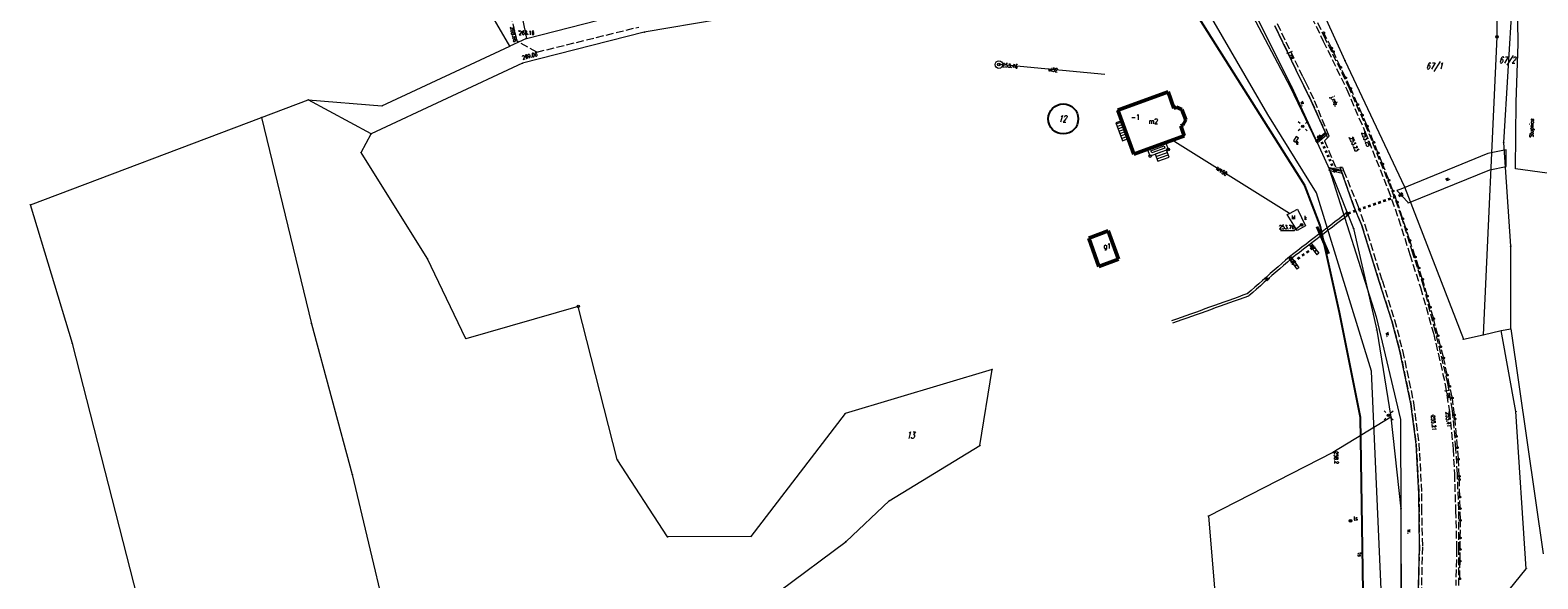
# Model space of a CAD drawing. Header units: metres. Extents: x 8389512 to 8390482, y 5507926 to 5510333.
# Tile 42 of 49: x 8389812 to 8390108, y 5509765 to 5509872. Entities that reach past the tile are written whole.
import ezdxf
from ezdxf import colors
from ezdxf.entities.mleader import LeaderData, LeaderLine
from ezdxf.enums import TextEntityAlignment as Align
from ezdxf.math import Vec2, Vec3

# ---------------------------------------------------------------- set-up
doc = ezdxf.new("R2010")
doc.units = ezdxf.units.M
doc.header["$MEASUREMENT"] = 0
for name, pattern in [('1', [0]), ('2_14', [1, -1]), ('2_OTKJ', [2, 1.5, -0.5]), ('2_OTKR', [0]), ('2_OTWP', [0]), ('3_EGBB03', [0]), ('3_EGBP', [1.5, 1, -0.5]), ('3_EGBS', [0]), ('3_EGBSG', [0]), ('3_EGBT', [0]), ('3_EGBU_A', [0]), ('4_SUKM', [0]), ('4_SUKP', [0]), ('4_SULO', [0]), ('4_SUWP', [0])]:
    doc.linetypes.add(name, pattern=pattern)
doc.layers.get('0').update_dxf_attribs({"color": 252, "linetype": 'CONTINUOUS', "lineweight": 100})
for name, color, linetype, lineweight in [('Dzialki', 252, '1', 18), ('EGBB_E_T_0', 252, 'CONTINUOUS', 20), ('EGBB_L_0', 252, '3_EGBU_A', 50), ('EGBC_E_T_1', 252, 'CONTINUOUS', 20), ('EGBC_L_1', 252, '3_EGBP', 18), ('EGBE_L_0', 252, '3_EGBT', 18), ('EGBE_L_3', 252, '3_EGBS', 18), ('EGBE_T_0', 252, 'CONTINUOUS', 18), ('Numery_dzialek', 252, 'CONTINUOUS', 13), ('OTD_L_12', 252, 'CONTINUOUS', 18), ('OTK_E_T_0', 252, 'CONTINUOUS', 0), ('OTK_E_T_4', 252, 'CONTINUOUS', 0), ('OTK_L_0', 252, '2_OTKJ', 18), ('OTK_L_11', 252, 'CONTINUOUS', 18), ('OTK_L_5', 252, 'CONTINUOUS', 18), ('OTK_L_8', 252, 'CONTINUOUS', 35), ('OTR_T_0', 252, 'CONTINUOUS', 18), ('OTW_E_T_0', 252, 'CONTINUOUS', 0), ('OTW_L_0', 252, '2_OTWP', 18), ('Oz działek', 3, 'CONTINUOUS', 25), ('PROJEKTOWANA KANALIZACJA', 1, 'CONTINUOUS', 25), ('PROJEKTOWANA WODA', 220, 'CONTINUOUS', 18), ('Punkty', 252, 'CONTINUOUS', 9), ('SUE_E_T_1', 252, 'CONTINUOUS', 0), ('SUE_T_3', 252, 'CONTINUOUS', 18), ('SUE_T_4', 252, 'CONTINUOUS', 18), ('SUK_E_T_2', 252, 'CONTINUOUS', 0), ('SUK_L_3', 252, '4_SUKM', 18), ('SUL_L_1', 252, '4_SULO', 35), ('SUP_E_T_1', 7, 'CONTINUOUS', 0), ('SUP_T_4', 7, 'CONTINUOUS', 18), ('SUT_E_T_0', 252, 'CONTINUOUS', 0), ('SUT_T_0', 252, 'CONTINUOUS', 18), ('SUTP_E_T_0', 252, 'CONTINUOUS', 0), ('SUTR_T_0', 252, 'CONTINUOUS', 18), ('SUW_T_3', 252, 'CONTINUOUS', 18), ('SUWP_E_T_0', 5, 'CONTINUOUS', 0), ('SUWP_L_0', 5, '4_SUWP', 18), ('SUWR_T_0', 5, 'CONTINUOUS', 18)]:
    doc.layers.add(name, color=color, linetype=linetype, lineweight=lineweight)
for name, color, linetype, lineweight, true_color in [('SUKP_E_T_0', 7, 'CONTINUOUS', 0, 0x803300), ('SUKP_L_0', 7, '4_SUKP', 18, 0x803300), ('SUKR_T_0', 7, 'CONTINUOUS', 18, 0x803300)]:
    doc.layers.add(name, color=color, linetype=linetype, lineweight=lineweight, true_color=true_color)
doc.styles.get("Standard").update_dxf_attribs({"font": 'Simplex.SHX', "width": 0.75})

# ---------------------------------------------------------------- blocks, each defined once
blk = doc.blocks.new('GRO')
at = {"linetype": 'Continuous'}
blk.add_circle((0, 0), 0.045, dxfattribs=at)
blk = doc.blocks.new('GRT')
at = {"linetype": 'Continuous'}
blk.add_circle((0, 0), 0.25, dxfattribs=at)
blk = doc.blocks.new('2_OTRS')
at = {"linetype": 'Continuous'}
blk.add_circle((0, 0), 0.045, dxfattribs=at)
blk = doc.blocks.new('3_EGBP12_01')
at = {"linetype": 'Continuous'}
blk.add_circle((0, 0), 0.25, dxfattribs=at)
blk = doc.blocks.new('4_SUEO_W')
at = {"linetype": 'Continuous'}
for p, q in [((-0.53035, 0.53035), (-0.8839, 0.8839)), ((0.53035, 0.53035), (0.8839, 0.8839)), ((-0.53035, -0.53035), (-0.8839, -0.8839)), ((0.53035, -0.53035), (0.8839, -0.8839))]:
    blk.add_line(p, q, dxfattribs=at)
blk.add_circle((0, 0), 0.025, dxfattribs=at)
blk = doc.blocks.new('4_SUES')
at = {"linetype": 'Continuous'}
for p, q in [((0.5, 0.25), (-0.5, 0.25)), ((-0.5, 0.25), (-0.5, -0.25)), ((0.5, -0.25), (0.5, 0.25)), ((-0.5, -0.25), (0.5, -0.25))]:
    blk.add_line(p, q, dxfattribs=at)
blk = doc.blocks.new('4_SUPP')
at = {"linetype": 'Continuous'}
blk.add_circle((0, 0), 0.25, dxfattribs=at)
blk = doc.blocks.new('4_SUPS')
at = {"linetype": 'Continuous'}
blk.add_circle((0, 0), 0.0625, dxfattribs=at)
blk = doc.blocks.new('4_SUPW')
at = {"linetype": 'Continuous'}
blk.add_circle((0, 0), 0.25, dxfattribs=at)
blk = doc.blocks.new('4_SUTK')
at = {"linetype": 'Continuous'}
for radius in [0.25, 0.225, 0.2, 0.175, 0.15, 0.125, 0.1, 0.075, 0.05, 0.025, 0.00715]:
    blk.add_circle((0, 0), radius, dxfattribs=at)
blk = doc.blocks.new('4_SUWS')
at = {"linetype": 'Continuous'}
for radius in [0.75, 0.25]:
    blk.add_circle((0, 0), radius, dxfattribs=at)

msp = doc.modelspace()

# ---------------------------------------------------------------- linework, layer by layer
at = {"layer": 'Dzialki'}
for p, q in [((8389906.39, 5509868.99), (8389887.24, 5509902.25)), ((8390099.55, 5509896.41), (8390099.76, 5509870.83)), ((8389906.26, 5509887.73), (8389909.64, 5509870.53)), ((8390059.97, 5509888.12), (8390069.98, 5509866.17)), ((8390047.64, 5509884.84), (8390059.56, 5509860.96)), ((8390101.08, 5509850.11), (8390102.81, 5509878.16)), ((8389909.64, 5509870.53), (8389932.14, 5509876.27)), ((8389947.38, 5509874.23), (8389932.72, 5509871.73)), ((8389932.72, 5509871.73), (8389908.88, 5509865.65)), ((8389881.35, 5509857.28), (8389906.39, 5509868.99)), ((8389909.64, 5509870.53), (8389906.39, 5509868.99)), ((8390099.76, 5509870.83), (8390097.06, 5509812.46)), ((8389908.88, 5509865.65), (8389879.23, 5509851.82)), ((8390069.98, 5509866.17), (8390081.65, 5509841.47)), ((8390059.56, 5509860.96), (8390067.65, 5509843.27)), ((8389857.79, 5509855.05), (8389866.93, 5509858.5)), ((8389879.23, 5509851.82), (8389866.93, 5509858.5)), ((8389866.93, 5509858.5), (8389881.35, 5509857.28)), ((8389812.49, 5509837.93), (8389857.79, 5509855.05)), ((8389857.79, 5509855.05), (8389867.54, 5509814.63)), ((8389877.28, 5509848.14), (8389879.23, 5509851.82)), ((8389890.23, 5509827.45), (8389877.28, 5509848.14)), ((8390102.45, 5509829.81), (8390101.08, 5509850.11)), ((8390067.65, 5509843.27), (8390071.67, 5509833.29)), ((8390081.65, 5509841.47), (8390093.18, 5509811.57)), ((8389820.73, 5509810.78), (8389812.49, 5509837.93)), ((8390071.67, 5509833.29), (8390076.22, 5509813.38)), ((8390102.45, 5509813.6), (8390102.45, 5509829.81)), ((8389897.8, 5509811.7), (8389890.23, 5509827.45)), ((8389919.82, 5509818.02), (8389897.8, 5509811.7)), ((8389927.45, 5509788), (8389919.82, 5509818.02)), ((8389867.54, 5509814.63), (8389875.53, 5509785.06)), ((8390076.22, 5509813.38), (8390078.98, 5509796.3)), ((8390093.18, 5509811.57), (8390097.06, 5509812.46)), ((8390097.06, 5509812.46), (8390100.61, 5509813.27)), ((8390100.61, 5509813.27), (8390102.45, 5509813.6)), ((8390103.47, 5509797.44), (8390100.61, 5509813.27)), ((8390102.45, 5509813.6), (8390108.82, 5509769.52)), ((8389843.16, 5509723.09), (8389820.73, 5509810.78)), ((8390000.89, 5509805.66), (8389972.06, 5509797.02)), ((8389998.47, 5509790.75), (8390000.89, 5509805.66)), ((8390105.49, 5509766.63), (8390103.47, 5509797.44)), ((8389972.06, 5509797.02), (8389953.62, 5509772.95)), ((8390078.98, 5509796.3), (8390067.59, 5509789.4)), ((8390078.98, 5509796.3), (8390080.95, 5509778.37)), ((8389980.72, 5509779.96), (8389998.47, 5509790.75)), ((8390067.59, 5509789.4), (8390043.23, 5509776.96)), ((8389937.29, 5509772.87), (8389927.45, 5509788)), ((8389875.53, 5509785.06), (8389882.41, 5509756.17)), ((8389972.27, 5509771.99), (8389980.72, 5509779.96)), ((8390043.23, 5509776.96), (8390046.28, 5509741.05)), ((8390080.95, 5509778.37), (8390080.94, 5509758.6)), ((8389953.62, 5509772.95), (8389937.29, 5509772.87)), ((8389959.31, 5509762.3), (8389972.27, 5509771.99)), ((8390102.17, 5509762.53), (8390105.49, 5509766.63))]:
    msp.add_line(p, q, dxfattribs=at)
at = {"layer": 'EGBB_L_0', "linetype": '3_EGBU_A'}
for p, q in [((8390035.38, 5509860.06), (8390025.49, 5509856.48)), ((8390036.45, 5509856.88), (8390035.38, 5509860.06)), ((8390025.49, 5509856.48), (8390028.64, 5509847.83)), ((8390036.97, 5509857.02), (8390036.45, 5509856.88)), ((8390038.02, 5509856.58), (8390036.97, 5509857.02)), ((8390038.84, 5509854.59), (8390038.02, 5509856.58)), ((8390037.81, 5509853.4), (8390038.22, 5509853.55)), ((8390038.5, 5509851.42), (8390037.81, 5509853.4)), ((8390038.22, 5509853.55), (8390038.84, 5509854.59)), ((8390028.64, 5509847.83), (8390038.5, 5509851.42))]:
    msp.add_line(p, q, dxfattribs=at)
at = {"layer": 'EGBB_L_0', "linetype": '3_EGBB03'}
for p, q in [((8390019.79, 5509831.38), (8390023.6, 5509832.84)), ((8390023.6, 5509832.84), (8390025.64, 5509827.29)), ((8390021.76, 5509825.86), (8390019.79, 5509831.38)), ((8390025.64, 5509827.29), (8390021.76, 5509825.86))]:
    msp.add_line(p, q, dxfattribs=at)
at = {"layer": 'EGBC_L_1', "linetype": '3_EGBP'}
for p, q in [((8390025.49, 5509856.48), (8390035.38, 5509860.06)), ((8390035.38, 5509860.06), (8390036.45, 5509856.88)), ((8390028.64, 5509847.83), (8390025.49, 5509856.48)), ((8390036.45, 5509856.88), (8390036.97, 5509857.02)), ((8390036.97, 5509857.02), (8390038.02, 5509856.58)), ((8390038.02, 5509856.58), (8390038.84, 5509854.59)), ((8390038.22, 5509853.55), (8390037.81, 5509853.4)), ((8390037.81, 5509853.4), (8390038.5, 5509851.42)), ((8390038.84, 5509854.59), (8390038.22, 5509853.55)), ((8390038.5, 5509851.42), (8390028.64, 5509847.83))]:
    msp.add_line(p, q, dxfattribs=at)
at = {"layer": 'EGBE_L_0', "linetype": '3_EGBT'}
for p, q in [((8390031.32, 5509848.81), (8390034.89, 5509850.09)), ((8390031.84, 5509847.47), (8390031.32, 5509848.81)), ((8390035.35, 5509848.75), (8390031.84, 5509847.47)), ((8390031.97, 5509848.51), (8390034.58, 5509849.45)), ((8390032.13, 5509848.11), (8390031.97, 5509848.51)), ((8390034.72, 5509849.05), (8390032.13, 5509848.11)), ((8390034.58, 5509849.45), (8390034.72, 5509849.05)), ((8390034.89, 5509850.09), (8390035.35, 5509848.75))]:
    msp.add_line(p, q, dxfattribs=at)
at = {"layer": 'EGBE_L_3', "linetype": '3_EGBS'}
for p, q in [((8390026.25, 5509854.4), (8390025.11, 5509853.99)), ((8390025.19, 5509853.76), (8390026.33, 5509854.17)), ((8390025.36, 5509853.29), (8390026.5, 5509853.7)), ((8390027.53, 5509850.88), (8390026.25, 5509854.4)), ((8390025.54, 5509852.82), (8390026.67, 5509853.23)), ((8390025.71, 5509852.35), (8390026.85, 5509852.76)), ((8390025.88, 5509851.88), (8390027.02, 5509852.29)), ((8390026.05, 5509851.41), (8390027.19, 5509851.82)), ((8390026.22, 5509850.94), (8390027.36, 5509851.35)), ((8390026.39, 5509850.47), (8390027.53, 5509850.88)), ((8390026.39, 5509850.47), (8390027.53, 5509850.88)), ((8390035.04, 5509848.64), (8390032.81, 5509847.82)), ((8390032.97, 5509847.37), (8390035.21, 5509848.19)), ((8390033.14, 5509846.9), (8390035.38, 5509847.72)), ((8390035.55, 5509847.25), (8390035.04, 5509848.64)), ((8390033.31, 5509846.44), (8390035.55, 5509847.25)), ((8390033.31, 5509846.44), (8390035.55, 5509847.25))]:
    msp.add_line(p, q, dxfattribs=at)
at = {"layer": 'EGBE_L_3', "linetype": '3_EGBSG'}
for p, q in [((8390025.11, 5509853.99), (8390026.39, 5509850.47)), ((8390032.81, 5509847.82), (8390033.31, 5509846.44))]:
    msp.add_line(p, q, dxfattribs=at)
at = {"layer": 'OTD_L_12'}
for p, q in [((8390064.22, 5509850.43), (8390066.08, 5509852.1)), ((8390064.22, 5509850.43), (8390064.56, 5509850.05)), ((8390064.56, 5509850.05), (8390066.42, 5509851.72)), ((8390065.3, 5509850.72), (8390065.15, 5509851.26)), ((8390065.49, 5509850.89), (8390065.34, 5509851.43)), ((8390066.08, 5509852.1), (8390066.42, 5509851.72)), ((8390066.94, 5509845.2), (8390066.84, 5509844.72)), ((8390066.84, 5509844.72), (8390069.25, 5509844.2)), ((8390066.94, 5509845.2), (8390069.35, 5509844.68)), ((8390067.8, 5509844.51), (8390068.15, 5509844.94)), ((8390068.04, 5509844.46), (8390068.39, 5509844.89)), ((8390069.35, 5509844.68), (8390069.25, 5509844.2)), ((8390063.03, 5509830.12), (8390063.44, 5509830.4)), ((8390063.51, 5509829.41), (8390063.03, 5509830.12)), ((8390063.68, 5509830.05), (8390063.22, 5509829.83)), ((8390063.73, 5509829.98), (8390063.27, 5509829.76)), ((8390063.93, 5509829.69), (8390063.44, 5509830.4)), ((8390059.08, 5509827.42), (8390059.5, 5509827.7)), ((8390059.67, 5509826.53), (8390059.08, 5509827.42)), ((8390059.79, 5509827.25), (8390059.32, 5509827.06)), ((8390059.85, 5509827.16), (8390059.38, 5509826.98)), ((8390060.09, 5509826.81), (8390059.5, 5509827.7)), ((8390059.67, 5509826.53), (8390060.09, 5509826.81)), ((8390060.08, 5509826.82), (8390059.68, 5509826.52)), ((8390060.08, 5509826.82), (8390060.98, 5509825.6)), ((8390063.51, 5509829.41), (8390063.93, 5509829.69)), ((8390063.92, 5509829.7), (8390063.52, 5509829.4)), ((8390063.52, 5509829.4), (8390064.45, 5509828.13)), ((8390063.89, 5509828.9), (8390064.39, 5509829.06)), ((8390063.92, 5509829.7), (8390064.85, 5509828.43)), ((8390063.98, 5509828.77), (8390064.48, 5509828.94)), ((8390064.85, 5509828.43), (8390064.45, 5509828.13)), ((8390059.68, 5509826.52), (8390060.57, 5509825.3)), ((8390060.04, 5509826.03), (8390060.53, 5509826.21)), ((8390060.12, 5509825.91), (8390060.62, 5509826.08)), ((8390060.98, 5509825.6), (8390060.57, 5509825.3))]:
    msp.add_line(p, q, dxfattribs=at)
at = {"layer": 'OTK_L_0', "linetype": '2_OTKJ'}
for p, q in [((8390060.8, 5509880.09), (8390065.74, 5509870.01)), ((8390066.18, 5509870.4), (8390061.02, 5509881.06)), ((8389907.87, 5509869.95), (8389905.98, 5509877.63)), ((8389911.69, 5509867.83), (8389931.65, 5509872.75)), ((8390056.26, 5509873), (8390061.21, 5509862.66)), ((8390061.74, 5509862.99), (8390056.75, 5509873.37)), ((8389911.69, 5509867.83), (8389907.87, 5509869.95)), ((8390065.74, 5509870.01), (8390070.35, 5509860.49)), ((8390070.89, 5509860.68), (8390066.18, 5509870.4)), ((8390061.21, 5509862.66), (8390061.92, 5509861.25)), ((8390062.48, 5509861.6), (8390061.74, 5509862.99)), ((8390061.92, 5509861.25), (8390063.39, 5509858.31)), ((8390063.86, 5509858.62), (8390062.48, 5509861.6)), ((8390070.35, 5509860.49), (8390073.89, 5509852.3)), ((8390074.46, 5509852.48), (8390070.89, 5509860.68)), ((8390063.39, 5509858.31), (8390066.25, 5509851.91)), ((8390066.91, 5509851.4), (8390063.86, 5509858.62)), ((8390066.91, 5509851.4), (8390065.99, 5509850.44)), ((8390065.99, 5509850.44), (8390068.23, 5509845.18)), ((8390066.25, 5509851.91), (8390066.59, 5509851.07)), ((8390066.59, 5509851.07), (8390066.91, 5509851.4)), ((8390073.89, 5509852.3), (8390078.44, 5509840.88)), ((8390079.03, 5509841.17), (8390074.46, 5509852.48)), ((8390068.23, 5509845.18), (8390069.5, 5509845.24)), ((8390069.5, 5509845.24), (8390068.98, 5509845.22)), ((8390068.98, 5509845.22), (8390069.3, 5509844.44)), ((8390069.5, 5509845.24), (8390069.71, 5509844.65)), ((8390069.71, 5509844.65), (8390072.42, 5509837.94)), ((8390069.3, 5509844.44), (8390071.74, 5509837.56)), ((8390078.44, 5509840.88), (8390080.49, 5509835.19)), ((8390081.13, 5509835.45), (8390079.03, 5509841.17)), ((8390071.74, 5509837.56), (8390073.24, 5509834.04)), ((8390072.42, 5509837.94), (8390073.8, 5509834.2)), ((8390073.24, 5509834.04), (8390076.69, 5509822.9)), ((8390073.8, 5509834.2), (8390077.25, 5509823.15)), ((8390080.49, 5509835.19), (8390082.69, 5509828.18)), ((8390083.26, 5509828.45), (8390081.13, 5509835.45)), ((8390082.69, 5509828.18), (8390084.77, 5509821.71)), ((8390085.41, 5509821.85), (8390083.26, 5509828.45)), ((8390076.69, 5509822.9), (8390079.15, 5509815.17)), ((8390077.25, 5509823.15), (8390079.68, 5509815.42)), ((8390084.77, 5509821.71), (8390087.33, 5509812.75)), ((8390087.72, 5509813.11), (8390085.41, 5509821.85)), ((8390079.15, 5509815.17), (8390080.75, 5509809.24)), ((8390079.68, 5509815.42), (8390081.28, 5509809.35)), ((8390087.33, 5509812.75), (8390089.64, 5509802.66)), ((8390090.13, 5509802.91), (8390087.72, 5509813.11)), ((8390080.75, 5509809.24), (8390082.9, 5509798.96)), ((8390081.28, 5509809.35), (8390083.44, 5509799.1)), ((8390089.64, 5509802.66), (8390090.44, 5509797.38)), ((8390091.07, 5509797.64), (8390090.13, 5509802.91)), ((8390082.9, 5509798.96), (8390083.93, 5509791.03)), ((8390083.44, 5509799.1), (8390084.47, 5509791.24)), ((8390090.44, 5509797.38), (8390091.18, 5509790.09)), ((8390091.72, 5509790.2), (8390091.07, 5509797.64)), ((8390083.93, 5509791.03), (8390084.48, 5509781.29)), ((8390084.47, 5509791.24), (8390085, 5509781.37)), ((8390091.18, 5509790.09), (8390091.41, 5509785.18)), ((8390092.01, 5509785.22), (8390091.72, 5509790.2)), ((8390091.41, 5509785.18), (8390091.66, 5509778.06)), ((8390092.28, 5509778.19), (8390092.01, 5509785.22)), ((8390084.48, 5509781.29), (8390084.56, 5509770.88)), ((8390085, 5509781.37), (8390084.97, 5509778.63)), ((8390084.97, 5509778.63), (8390085.16, 5509770.94)), ((8390091.66, 5509778.06), (8390091.85, 5509770.46)), ((8390092.31, 5509770.32), (8390092.28, 5509778.19)), ((8390084.56, 5509770.88), (8390083.95, 5509746.39)), ((8390085.16, 5509770.94), (8390084.54, 5509746.45)), ((8390091.85, 5509770.46), (8390091.68, 5509763.32)), ((8390092.29, 5509763.36), (8390092.31, 5509770.32))]:
    msp.add_line(p, q, dxfattribs=at)
at = {"layer": 'OTK_L_11', "linetype": '2_OTKJ'}
for p, q in [((8390067.35, 5509868.65), (8390065.91, 5509871.45)), ((8390067.63, 5509868.09), (8390067.38, 5509868.59)), ((8390069.12, 5509864.92), (8390067.79, 5509867.78)), ((8390070.08, 5509862.89), (8390069.22, 5509864.73)), ((8390071.03, 5509860.86), (8390070.17, 5509862.7)), ((8390072.44, 5509857.66), (8390071.17, 5509860.55)), ((8390073.36, 5509855.58), (8390072.53, 5509857.46)), ((8390074.28, 5509853.5), (8390073.45, 5509855.38)), ((8390075.6, 5509850.25), (8390074.42, 5509853.17)), ((8390076.45, 5509848.17), (8390075.69, 5509850.05)), ((8390077.3, 5509846.09), (8390076.53, 5509847.97)), ((8390078.55, 5509842.82), (8390077.42, 5509845.76)), ((8390079.35, 5509840.71), (8390078.63, 5509842.62)), ((8390080.16, 5509838.61), (8390079.43, 5509840.51)), ((8390081.26, 5509835.29), (8390080.28, 5509838.28)), ((8390081.95, 5509833.2), (8390081.33, 5509835.08)), ((8390082.64, 5509831.11), (8390082.02, 5509833)), ((8390083.73, 5509827.79), (8390082.75, 5509830.78)), ((8390084.43, 5509825.64), (8390083.8, 5509827.58)), ((8390085.14, 5509823.5), (8390084.5, 5509825.44)), ((8390086.09, 5509820.13), (8390085.24, 5509823.17)), ((8390086.69, 5509817.95), (8390086.14, 5509819.92)), ((8390087.3, 5509815.76), (8390086.75, 5509817.74)), ((8390088.17, 5509812.37), (8390087.39, 5509815.43)), ((8390088.71, 5509810.23), (8390088.22, 5509812.16)), ((8390089.26, 5509808.08), (8390088.77, 5509810.02)), ((8390090.01, 5509804.67), (8390089.34, 5509807.74)), ((8390090.49, 5509802.46), (8390090.06, 5509804.45)), ((8390090.97, 5509800.25), (8390090.54, 5509802.24)), ((8390091.43, 5509796.78), (8390091.03, 5509799.9)), ((8390091.51, 5509796.16), (8390091.44, 5509796.72)), ((8390091.82, 5509792.67), (8390091.55, 5509795.81)), ((8390092.01, 5509790.46), (8390091.83, 5509792.46)), ((8390092.2, 5509788.25), (8390092.02, 5509790.25)), ((8390092.38, 5509784.75), (8390092.22, 5509787.9)), ((8390092.4, 5509784.28), (8390092.38, 5509784.71)), ((8390092.49, 5509780.78), (8390092.41, 5509783.93)), ((8390092.54, 5509778.53), (8390092.49, 5509780.56)), ((8390092.6, 5509776.28), (8390092.55, 5509778.31)), ((8390092.57, 5509772.78), (8390092.6, 5509775.93)), ((8390092.55, 5509770.54), (8390092.57, 5509772.56)), ((8390092.48, 5509764.79), (8390092.53, 5509767.94)), ((8390092.53, 5509768.29), (8390092.55, 5509770.32))]:
    msp.add_line(p, q, dxfattribs=at)
for centre in [(8390065.83, 5509871.61), (8390067.36, 5509868.62), (8390067.71, 5509867.94), (8390067.71, 5509867.94), (8390069.17, 5509864.83), (8390070.12, 5509862.8), (8390071.1, 5509860.71), (8390071.1, 5509860.71), (8390072.49, 5509857.56), (8390073.41, 5509855.48), (8390074.35, 5509853.34), (8390074.35, 5509853.34), (8390075.64, 5509850.15), (8390076.49, 5509848.07), (8390077.36, 5509845.93), (8390077.36, 5509845.93), (8390078.59, 5509842.72), (8390079.39, 5509840.61), (8390080.22, 5509838.45), (8390080.22, 5509838.45), (8390081.3, 5509835.19), (8390081.98, 5509833.1), (8390082.69, 5509830.95), (8390082.69, 5509830.95), (8390083.76, 5509827.68), (8390084.47, 5509825.54), (8390085.19, 5509823.34), (8390085.19, 5509823.34), (8390086.11, 5509820.03), (8390086.72, 5509817.84), (8390087.35, 5509815.6), (8390087.35, 5509815.6), (8390088.2, 5509812.27), (8390088.74, 5509810.12), (8390089.3, 5509807.92), (8390089.3, 5509807.92), (8390090.03, 5509804.56), (8390090.52, 5509802.35), (8390091.01, 5509800.08), (8390091.01, 5509800.08), (8390091.43, 5509796.75), (8390091.53, 5509795.99), (8390091.53, 5509795.99), (8390091.82, 5509792.56), (8390092.01, 5509790.35), (8390092.21, 5509788.08), (8390092.21, 5509788.08), (8390092.38, 5509784.73), (8390092.41, 5509784.11), (8390092.41, 5509784.11), (8390092.49, 5509780.67), (8390092.55, 5509778.42), (8390092.6, 5509776.11), (8390092.6, 5509776.11), (8390092.57, 5509772.67), (8390092.53, 5509768.12), (8390092.53, 5509768.12), (8390092.55, 5509770.43), (8390092.48, 5509764.68)]:
    msp.add_circle(centre, 0.17, dxfattribs=at)
at = {"layer": 'OTK_L_5', "linetype": '2_OTKR'}
for p, q in [((8390034.18, 5509908.87), (8390059.24, 5509861.01)), ((8390061.21, 5509862.66), (8390056.26, 5509873)), ((8390061.92, 5509861.25), (8390061.21, 5509862.66)), ((8390059.24, 5509861.01), (8390064.39, 5509850.24)), ((8390063.39, 5509858.31), (8390061.92, 5509861.25)), ((8390066.25, 5509851.91), (8390063.39, 5509858.31)), ((8390064.39, 5509850.24), (8390066.25, 5509851.91)), ((8390097.99, 5509848), (8390080.91, 5509840.97)), ((8390101.54, 5509848.68), (8390097.99, 5509848)), ((8390101.59, 5509845.45), (8390101.54, 5509848.68)), ((8390069.3, 5509844.44), (8390066.89, 5509844.96)), ((8390066.89, 5509844.96), (8390076.08, 5509815.97)), ((8390082.43, 5509838.29), (8390098.38, 5509844.78)), ((8390098.38, 5509844.78), (8390101.59, 5509845.45)), ((8390071.74, 5509837.56), (8390069.3, 5509844.44)), ((8390080.91, 5509840.97), (8390080.15, 5509840.71)), ((8390080.15, 5509840.71), (8390082.28, 5509838.43)), ((8390073.24, 5509834.04), (8390071.74, 5509837.56)), ((8390082.28, 5509838.43), (8390082.34, 5509838.26)), ((8390082.34, 5509838.26), (8390082.43, 5509838.29)), ((8390076.69, 5509822.9), (8390073.24, 5509834.04)), ((8390079.15, 5509815.17), (8390076.69, 5509822.9)), ((8390076.08, 5509815.97), (8390080.87, 5509795.87)), ((8390080.75, 5509809.24), (8390079.15, 5509815.17)), ((8390082.9, 5509798.96), (8390080.75, 5509809.24)), ((8390083.93, 5509791.03), (8390082.9, 5509798.96)), ((8390080.87, 5509795.87), (8390081.07, 5509727.85)), ((8390084.48, 5509781.29), (8390083.93, 5509791.03)), ((8390084.56, 5509770.88), (8390084.48, 5509781.29)), ((8390083.95, 5509746.39), (8390084.56, 5509770.88))]:
    msp.add_line(p, q, dxfattribs=at)
at = {"layer": 'OTK_L_5', "linetype": '2_OTKJ'}
for p, q in [((8390069.64, 5509835.8), (8390068.83, 5509835.18)), ((8390070.45, 5509836.42), (8390069.64, 5509835.8)), ((8390070.75, 5509836.02), (8390069.94, 5509835.4)), ((8390066.41, 5509833.32), (8390065.6, 5509832.71)), ((8390066.71, 5509832.93), (8390065.9, 5509832.31)), ((8390067.22, 5509833.94), (8390066.41, 5509833.32)), ((8390067.52, 5509833.55), (8390066.71, 5509832.93)), ((8390068.02, 5509834.56), (8390067.22, 5509833.94)), ((8390068.33, 5509834.17), (8390067.52, 5509833.55)), ((8390068.83, 5509835.18), (8390068.02, 5509834.56)), ((8390069.14, 5509834.78), (8390068.33, 5509834.17)), ((8390069.94, 5509835.4), (8390069.14, 5509834.78)), ((8390062.37, 5509830.23), (8390061.56, 5509829.61)), ((8390062.67, 5509829.83), (8390061.86, 5509829.22)), ((8390063.18, 5509830.85), (8390062.37, 5509830.23)), ((8390063.48, 5509830.45), (8390062.67, 5509829.83)), ((8390063.98, 5509831.47), (8390063.18, 5509830.85)), ((8390064.29, 5509831.07), (8390063.48, 5509830.45)), ((8390064.79, 5509832.09), (8390063.98, 5509831.47)), ((8390065.1, 5509831.69), (8390064.29, 5509831.07)), ((8390065.6, 5509832.71), (8390064.79, 5509832.09)), ((8390065.9, 5509832.31), (8390065.1, 5509831.69)), ((8390058.37, 5509827.08), (8390057.62, 5509826.42)), ((8390059.12, 5509827.75), (8390058.37, 5509827.08)), ((8390059.45, 5509827.37), (8390058.7, 5509826.71)), ((8390059.94, 5509828.37), (8390059.14, 5509827.76)), ((8390060.25, 5509827.98), (8390059.44, 5509827.36)), ((8390060.75, 5509828.99), (8390059.94, 5509828.37)), ((8390061.06, 5509828.6), (8390060.25, 5509827.98)), ((8390061.56, 5509829.61), (8390060.75, 5509828.99)), ((8390061.86, 5509829.22), (8390061.06, 5509828.6)), ((8390055.36, 5509824.44), (8390054.61, 5509823.78)), ((8390055.69, 5509824.06), (8390054.94, 5509823.4)), ((8390056.12, 5509825.1), (8390055.36, 5509824.44)), ((8390056.45, 5509824.72), (8390055.69, 5509824.06)), ((8390056.87, 5509825.76), (8390056.12, 5509825.1)), ((8390057.2, 5509825.39), (8390056.45, 5509824.72)), ((8390057.62, 5509826.42), (8390056.87, 5509825.76)), ((8390057.95, 5509826.05), (8390057.2, 5509825.39)), ((8390058.7, 5509826.71), (8390057.95, 5509826.05)), ((8390051.6, 5509821.13), (8390050.85, 5509820.47)), ((8390052.36, 5509821.79), (8390051.6, 5509821.13)), ((8390052.69, 5509821.42), (8390051.93, 5509820.76)), ((8390053.11, 5509822.45), (8390052.36, 5509821.79)), ((8390053.44, 5509822.08), (8390052.69, 5509821.42)), ((8390053.86, 5509823.12), (8390053.11, 5509822.45)), ((8390054.19, 5509822.74), (8390053.44, 5509822.08)), ((8390054.61, 5509823.78), (8390053.86, 5509823.12)), ((8390054.94, 5509823.4), (8390054.19, 5509822.74)), ((8390044.41, 5509818.18), (8390043.48, 5509817.85)), ((8390045.34, 5509818.52), (8390044.41, 5509818.18)), ((8390045.51, 5509818.05), (8390044.58, 5509817.71)), ((8390046.28, 5509818.85), (8390045.34, 5509818.52)), ((8390046.44, 5509818.38), (8390045.51, 5509818.05)), ((8390047.21, 5509819.18), (8390046.28, 5509818.85)), ((8390047.38, 5509818.71), (8390046.44, 5509818.38)), ((8390048.14, 5509819.52), (8390047.21, 5509819.18)), ((8390048.31, 5509819.05), (8390047.38, 5509818.71)), ((8390049.07, 5509819.85), (8390048.14, 5509819.52)), ((8390049.24, 5509819.38), (8390048.31, 5509819.05)), ((8390050, 5509820.19), (8390049.07, 5509819.85)), ((8390050.17, 5509819.71), (8390049.24, 5509819.38)), ((8390050.93, 5509820.52), (8390050, 5509820.19)), ((8390051.1, 5509820.05), (8390050.17, 5509819.71)), ((8390051.93, 5509820.76), (8390051.18, 5509820.1)), ((8390036.96, 5509815.52), (8390036.03, 5509815.18)), ((8390037.13, 5509815.05), (8390036.2, 5509814.71)), ((8390037.89, 5509815.85), (8390036.96, 5509815.52)), ((8390038.06, 5509815.38), (8390037.13, 5509815.05)), ((8390038.83, 5509816.18), (8390037.89, 5509815.85)), ((8390038.99, 5509815.71), (8390038.06, 5509815.38)), ((8390039.76, 5509816.52), (8390038.83, 5509816.18)), ((8390039.93, 5509816.05), (8390038.99, 5509815.71)), ((8390040.69, 5509816.85), (8390039.76, 5509816.52)), ((8390040.86, 5509816.38), (8390039.93, 5509816.05)), ((8390041.62, 5509817.18), (8390040.69, 5509816.85)), ((8390041.79, 5509816.71), (8390040.86, 5509816.38)), ((8390042.55, 5509817.52), (8390041.62, 5509817.18)), ((8390042.72, 5509817.05), (8390041.79, 5509816.71)), ((8390043.48, 5509817.85), (8390042.55, 5509817.52)), ((8390043.65, 5509817.38), (8390042.72, 5509817.05)), ((8390044.58, 5509817.71), (8390043.65, 5509817.38))]:
    msp.add_line(p, q, dxfattribs=at)
at = {"layer": 'OTK_L_8', "linetype": '2_OTKJ'}
for p, q in [((8390064.53, 5509851.31), (8390064.99, 5509851.14)), ((8390065.16, 5509851.6), (8390064.99, 5509851.14)), ((8390064.99, 5509851.14), (8390065.18, 5509850.72)), ((8390065.38, 5509850.29), (8390065.57, 5509849.87)), ((8390065.76, 5509849.44), (8390065.96, 5509849.02)), ((8390066.15, 5509848.59), (8390066.35, 5509848.17)), ((8390066.54, 5509847.74), (8390066.73, 5509847.32)), ((8390066.93, 5509846.89), (8390067.12, 5509846.47)), ((8390067.31, 5509846.04), (8390067.51, 5509845.62)), ((8390067.7, 5509845.19), (8390067.91, 5509844.74)), ((8390067.91, 5509844.74), (8390067.74, 5509844.28)), ((8390067.91, 5509844.74), (8390068.37, 5509844.57)), ((8390077.98, 5509838.78), (8390077.49, 5509838.61)), ((8390078.97, 5509839.12), (8390078.47, 5509838.95)), ((8390079.95, 5509839.47), (8390079.46, 5509839.3)), ((8390080.94, 5509839.81), (8390080.45, 5509839.64)), ((8390081.16, 5509840.26), (8390080.94, 5509839.81)), ((8390081.39, 5509839.59), (8390080.94, 5509839.81)), ((8390070.6, 5509836.22), (8390070.15, 5509836.44)), ((8390070.6, 5509836.22), (8390070.38, 5509835.77)), ((8390071.07, 5509836.38), (8390070.6, 5509836.22)), ((8390072.06, 5509836.73), (8390071.57, 5509836.56)), ((8390073.05, 5509837.07), (8390072.55, 5509836.9)), ((8390074.03, 5509837.41), (8390073.54, 5509837.24)), ((8390075.02, 5509837.75), (8390074.53, 5509837.58)), ((8390076.01, 5509838.1), (8390075.51, 5509837.93)), ((8390076.99, 5509838.44), (8390076.5, 5509838.27)), ((8390063.72, 5509829.55), (8390063.79, 5509830.04)), ((8390059.88, 5509826.67), (8390060.31, 5509826.99)), ((8390060.74, 5509827.31), (8390061.17, 5509827.64)), ((8390061.6, 5509827.96), (8390062.03, 5509828.28)), ((8390062.46, 5509828.6), (8390062.89, 5509828.93)), ((8390063.32, 5509829.25), (8390063.72, 5509829.55)), ((8390063.72, 5509829.55), (8390064.21, 5509829.48)), ((8390059.39, 5509826.74), (8390059.88, 5509826.67)), ((8390059.81, 5509826.18), (8390059.88, 5509826.67))]:
    msp.add_line(p, q, dxfattribs=at)
at = {"layer": 'OTW_L_0', "linetype": '2_OTWP'}
for p, q in [((8390103.9, 5509869.45), (8390103.64, 5509894.66)), ((8390103.53, 5509858.04), (8390103.9, 5509869.45)), ((8390103.39, 5509844.94), (8390103.53, 5509858.04))]:
    msp.add_line(p, q, dxfattribs=at)
at = {"layer": 'OTW_L_0', "linetype": '2_14'}
msp.add_line((8390109.62, 5509844.1), (8390103.39, 5509844.94), dxfattribs=at)
at = {"layer": 'Oz działek', "linetype": 'Continuous'}
msp.add_circle((8390014.81, 5509854.74), 2.94, dxfattribs=at)
at = {"layer": 'PROJEKTOWANA KANALIZACJA', "linetype": 'Continuous'}
for p, q in [((8390062.12, 5509841.69), (8390030.69, 5509891.47)), ((8390065.14, 5509833.89), (8390062.12, 5509841.69)), ((8390068.94, 5509816.85), (8390065.14, 5509833.89)), ((8390073.06, 5509796.26), (8390068.94, 5509816.85)), ((8390074.22, 5509715.23), (8390073.06, 5509796.26))]:
    msp.add_line(p, q, dxfattribs=at)
at = {"layer": 'PROJEKTOWANA WODA', "linetype": 'Continuous'}
for p, q in [((8390054.86, 5509855.6), (8390001.08, 5509948.59)), ((8390064.4, 5509840.27), (8390054.86, 5509855.6)), ((8390075.16, 5509805.36), (8390064.4, 5509840.27)), ((8390077.41, 5509754.42), (8390075.16, 5509805.36))]:
    msp.add_line(p, q, dxfattribs=at)
at = {"layer": 'SUK_L_3', "linetype": '4_SUKM'}
for p, q in [((8390058.66, 5509836), (8390059.1, 5509836.24)), ((8390060.61, 5509832.86), (8390058.66, 5509836)), ((8390059.1, 5509836.24), (8390060.66, 5509837.1)), ((8390060.66, 5509837.1), (8390062.27, 5509833.82)), ((8390062.27, 5509833.82), (8390060.61, 5509832.86))]:
    msp.add_line(p, q, dxfattribs=at)
at = {"layer": 'SUKP_L_0', "linetype": '4_SUKP'}
msp.add_line((8390059.1, 5509836.24), (8390036.13, 5509850.56), dxfattribs=at)
at = {"layer": 'SUKR_T_0', "linetype": 'Continuous', "lineweight": 0}
for p in [(8390057.36, 5509832.91), (8390061.5, 5509834.01)]:
    msp.add_line(p, (8390060.1, 5509832.91), dxfattribs=at)
at = {"layer": 'SUL_L_1', "linetype": '4_SULO'}
msp.add_line((8390066.8, 5509828.31), (8390064.57, 5509833.61), dxfattribs=at)
at = {"layer": 'SUWP_L_0', "linetype": '4_SUWP'}
for p, q in [((8390002.89, 5509865.31), (8390002.2, 5509865.4)), ((8390022.96, 5509863.45), (8390002.89, 5509865.31))]:
    msp.add_line(p, q, dxfattribs=at)

# ---------------------------------------------------------------- block references
at = {"layer": 'EGBE_T_0'}
for p in [(8390031.84, 5509847.47), (8390035.35, 5509848.75)]:
    msp.add_blockref('3_EGBP12_01', p, dxfattribs=at)
at = {"layer": 'OTR_T_0'}
for p in [(8389908.18, 5509871.99), (8389907.87, 5509869.95), (8389911.69, 5509867.83), (8390070.83, 5509851.04), (8390073.89, 5509852.3), (8390090.44, 5509797.38), (8390087.23, 5509796.72)]:
    msp.add_blockref('2_OTRS', p, dxfattribs=at)
at = {"layer": 'Punkty'}
for name, p in [('GRO', (8389932.72, 5509871.73)), ('GRO', (8389906.39, 5509868.99)), ('GRO', (8389909.64, 5509870.53)), ('GRT', (8390099.76, 5509870.83)), ('GRO', (8389908.88, 5509865.65)), ('GRO', (8390069.98, 5509866.17)), ('GRO', (8390059.56, 5509860.96)), ('GRO', (8389866.93, 5509858.5)), ('GRO', (8389881.35, 5509857.28)), ('GRO', (8389857.79, 5509855.05)), ('GRO', (8389879.23, 5509851.82)), ('GRO', (8389877.28, 5509848.14)), ('GRO', (8390101.08, 5509850.11)), ('GRO', (8390067.65, 5509843.27)), ('GRO', (8390081.65, 5509841.47)), ('GRO', (8389812.49, 5509837.93)), ('GRO', (8390071.67, 5509833.29)), ('GRO', (8390102.45, 5509829.81)), ('GRO', (8389890.23, 5509827.45)), ('GRT', (8389919.82, 5509818.02)), ('GRO', (8389867.54, 5509814.63)), ('GRO', (8390076.22, 5509813.38)), ('GRO', (8390097.06, 5509812.46)), ('GRO', (8390100.61, 5509813.27)), ('GRO', (8390102.45, 5509813.6)), ('GRO', (8389820.73, 5509810.78)), ('GRO', (8389897.8, 5509811.7)), ('GRO', (8390093.18, 5509811.57)), ('GRO', (8390000.89, 5509805.66)), ('GRO', (8390103.47, 5509797.44)), ('GRO', (8389972.06, 5509797.02)), ('GRO', (8390078.98, 5509796.3)), ('GRO', (8389998.47, 5509790.75)), ('GRO', (8390067.59, 5509789.4)), ('GRO', (8389927.45, 5509788)), ('GRO', (8389875.53, 5509785.06)), ('GRO', (8389980.72, 5509779.96)), ('GRO', (8390043.23, 5509776.96)), ('GRO', (8390080.95, 5509778.37)), ('GRO', (8389937.29, 5509772.87)), ('GRO', (8389953.62, 5509772.95)), ('GRO', (8389972.27, 5509771.99)), ('GRO', (8390105.49, 5509766.63))]:
    msp.add_blockref(name, p, dxfattribs=at)
at = {"layer": 'SUE_T_3'}
for name, p in [('4_SUEO_W', (8390061.71, 5509853.29)), ('4_SUPP', (8390061.71, 5509853.29)), ('4_SUEO_W', (8390078.52, 5509796.68)), ('4_SUPP', (8390078.52, 5509796.68))]:
    msp.add_blockref(name, p, dxfattribs=at)
at = {"layer": 'SUE_T_4', "rotation": 55.19786323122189}
msp.add_blockref('4_SUES', (8390060.38, 5509850.73), dxfattribs=at)
at = {"layer": 'SUKR_T_0'}
msp.add_blockref('4_SUPS', (8390061.5, 5509834.01), dxfattribs=at)
at = {"layer": 'SUP_T_4'}
msp.add_blockref('4_SUPW', (8390061.5, 5509834.01), dxfattribs=at)
at = {"layer": 'SUT_T_0'}
msp.add_blockref('4_SUTK', (8390071.08, 5509776.01), dxfattribs=at)
at = {"layer": 'SUTR_T_0'}
msp.add_blockref('4_SUPS', (8390068.24, 5509789.63), dxfattribs=at)
at = {"layer": 'SUW_T_3'}
msp.add_blockref('4_SUWS', (8390002.2, 5509865.4), dxfattribs=at)
at = {"layer": 'SUWR_T_0'}
msp.add_blockref('4_SUPS', (8390002.89, 5509865.31), dxfattribs=at)

# ---------------------------------------------------------------- texts
at = {"layer": 'EGBB_E_T_0', "width": 0.7}
for s, p in [('m2', (8390031.55, 5509853.78)), ('g1', (8390022.7, 5509829.34))]:
    msp.add_text(s, height=1, dxfattribs=at).set_placement(p)
at = {"layer": 'EGBC_E_T_1', "width": 0.7}
msp.add_text('-1', height=1, dxfattribs=at).set_placement((8390028.96, 5509855.1), align=Align.MIDDLE)
at = {"layer": 'Numery_dzialek', "oblique": 15, "width": 0.7}
for s, p in [('67/1', (8390085.86, 5509865.73)), ('67/2', (8390100.16, 5509866.92)), ('12', (8390013.86, 5509855.39)), ('13', (8389984.1, 5509793.42))]:
    msp.add_text(s, height=1.25, dxfattribs=at).set_placement(p, align=Align.TOP_LEFT)
at = {"layer": 'OTK_E_T_0', "lineweight": 9, "width": 0.7}
for s, rotation, p in [('j.zw.', 292.4569, (8390059.45, 5509867.02)), ('j.mb.', 294.9439, (8390067.83, 5509858.16)), ('j.zw.', 279.2726, (8390090.25, 5509800.72))]:
    msp.add_text(s, height=0.75, rotation=rotation, dxfattribs=at).set_placement(p, align=Align.MIDDLE)
at = {"layer": 'OTK_E_T_4', "lineweight": 9, "width": 0.7}
for rotation, p in [(294.901, (8390061.78, 5509857.76)), (22.2611, (8390090.08, 5509843.07)), (401.3332, (8390054.74, 5509823.55)), (286.8868, (8390078.45, 5509812.5)), (269.5848, (8390082.64, 5509773.87))]:
    msp.add_text('w.', height=0.75, rotation=rotation, dxfattribs=at).set_placement(p, align=Align.MIDDLE)
at = {"layer": 'OTR_T_0', "lineweight": 9, "width": 0.7}
for s, rotation, p in [('268.66', 283.8465, (8389907.87, 5509869.95)), ('269.06', 373.8389, (8389911.69, 5509867.83))]:
    msp.add_text(s, height=0.75, rotation=rotation, dxfattribs=at).set_placement(p, align=Align.TOP_RIGHT)
msp.add_text('268.16', height=0.75, dxfattribs=at).set_placement((8389908.18, 5509871.99), align=Align.TOP_LEFT)
msp.add_text('253.23', height=0.75, rotation=293.4679, dxfattribs=at).set_placement((8390070.83, 5509851.04))
for s, rotation, p in [('253.25', 291.7235, (8390073.89, 5509852.3)), ('255.41', 275.7962, (8390090.44, 5509797.38))]:
    msp.add_text(s, height=0.75, rotation=rotation, dxfattribs=at).set_placement(p, align=Align.TOP_LEFT)
msp.add_text('255.21', height=0.75, rotation=274.6954, dxfattribs=at).set_placement((8390087.23, 5509796.72), align=Align.MIDDLE_LEFT)
at = {"layer": 'OTW_E_T_0', "lineweight": 9, "width": 0.7}
msp.add_text('Stupnica', height=0.75, rotation=88.2466, dxfattribs=at).set_placement((8390106.65, 5509852.99), align=Align.MIDDLE)
at = {"layer": 'SUE_E_T_1', "lineweight": 9, "width": 0.7}
msp.add_text('e', height=0.75, dxfattribs=at).set_placement((8390060.39, 5509849.77))
at = {"layer": 'SUK_E_T_2', "lineweight": 9, "width": 0.7}
msp.add_text('kl', height=0.75, dxfattribs=at).set_placement((8390059.87, 5509835.47), align=Align.MIDDLE)
at = {"layer": 'SUKP_E_T_0', "lineweight": 9, "width": 0.7}
msp.add_text('kl160', height=0.75, rotation=328.076, dxfattribs=at).set_placement((8390045.84, 5509844.5), align=Align.MIDDLE)
at = {"layer": 'SUKR_T_0', "lineweight": 9, "width": 0.7}
msp.add_text('253.76', height=0.75, dxfattribs=at).set_placement((8390060.1, 5509833.91), align=Align.TOP_RIGHT)
at = {"layer": 'SUP_E_T_1', "lineweight": 9, "width": 0.7}
msp.add_text('k', height=0.75, dxfattribs=at).set_placement((8390062, 5509835.01))
at = {"layer": 'SUT_E_T_0', "lineweight": 9, "width": 0.7}
msp.add_text('ts', height=0.75, dxfattribs=at).set_placement((8390071.68, 5509776.12))
at = {"layer": 'SUTP_E_T_0', "lineweight": 9, "width": 0.7}
msp.add_text('ts', height=0.75, rotation=279.3252, dxfattribs=at).set_placement((8390072.9, 5509769.4), align=Align.MIDDLE)
at = {"layer": 'SUTR_T_0', "lineweight": 9, "width": 0.7}
msp.add_text('258.2', height=0.75, rotation=272.2842, dxfattribs=at).set_placement((8390068.24, 5509789.63), align=Align.MIDDLE_LEFT)
at = {"layer": 'SUWP_E_T_0', "lineweight": 9, "width": 0.7}
msp.add_text('wl32', height=0.75, rotation=354.6882, dxfattribs=at).set_placement((8390012.78, 5509864.39), align=Align.MIDDLE)
at = {"layer": 'SUWR_T_0', "lineweight": 9, "width": 0.7}
msp.add_text('253.46', height=0.75, rotation=354.6882, dxfattribs=at).set_placement((8390002.89, 5509865.31), align=Align.MIDDLE_LEFT)

# ---------------------------------------------------------------- leaders
at = {"layer": 'PROJEKTOWANA WODA', "linetype": 'Continuous'}
ml = msp.add_multileader_mtext('Standard', dxfattribs=at)
ml.set_content('Wstępna lokalizacja sieci wodociągowej', color=256)
ml.set_leader_properties()
ml.build(insert=Vec2(0, 0))
ml.multileader.update_dxf_attribs({"dogleg_length": 2, "arrow_head_size": 2, "scale": 2})
ctx = ml.context
ctx.base_point, ctx.scale, ctx.char_height, ctx.arrow_head_size, ctx.landing_gap_size, ctx.plane_origin = Vec3(8389977.94, 5509875.71), 2, 2, 2, 0.8, Vec3(8390034.35, 5509891.07)
ctx.text_align_type = 2
notes = []
notes.append((ctx, [(0, (1, 1, 0), (8390028.26, 5509875.71), (-1, 0), 4, [(0, [(8390034.35, 5509891.07)], 256, [])])]))
ctx.mtext.insert, ctx.mtext.alignment, ctx.mtext.flow_direction = Vec3(8390023.46, 5509877.06), 3, 5
for ctx, leaders in notes:
    for number, flags, end, landing, length, lines in leaders:
        leader = LeaderData()
        leader.index, (leader.has_last_leader_line, leader.has_dogleg_vector, leader.attachment_direction) = number, flags
        leader.last_leader_point, leader.dogleg_vector, leader.dogleg_length = Vec3(end), Vec3(landing), length
        for number, points, colour, breaks in lines:
            line = LeaderLine()
            line.index, line.vertices, line.color, line.breaks = number, Vec3.list(points), colors.encode_raw_color(colour), breaks
            leader.lines.append(line)
        ctx.leaders.append(leader)

doc.saveas('drawing.dxf')
